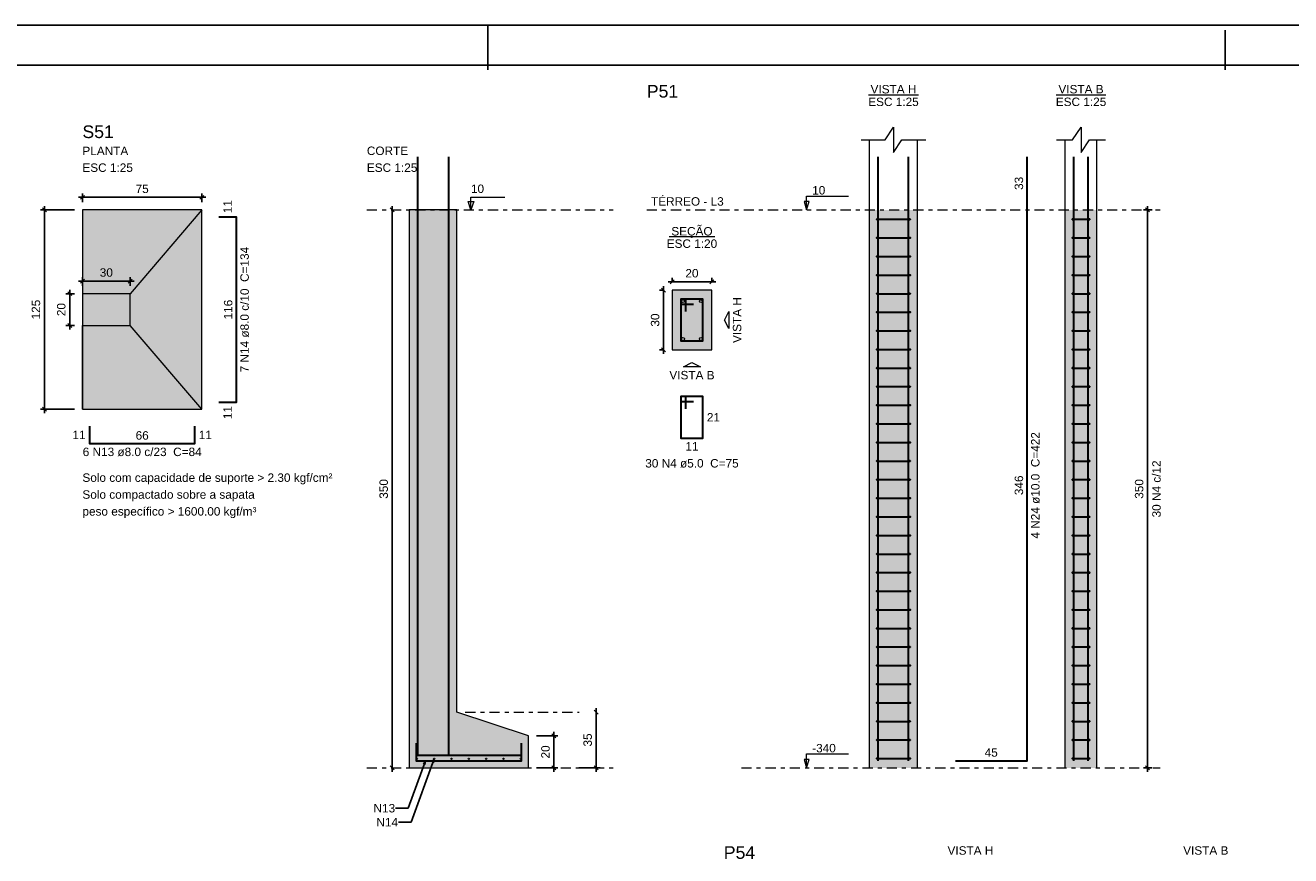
# Model space of a CAD drawing. Header units: millimetres. Extents: x 0 to 119, y 0 to 84.
# Tile 15 of 16: x 70 to 102, y 63 to 84. Entities that reach past the tile are written whole.
import ezdxf

# ---------------------------------------------------------------- set-up
doc = ezdxf.new("R2010")
doc.units = ezdxf.units.MM
doc.header["$MEASUREMENT"] = 0
doc.linetypes.add('DASHDOT', pattern=[2.54, 1.27, -0.635, 0, -0.635])
doc.linetypes.add('NULL', pattern=[0])
doc.layers.get('0').update_dxf_attribs({"lineweight": 18})
for name, color, linetype, lineweight in [('Descrição da armadura', 7, 'Continuous', 0), ('DT-Armadura', 2, 'Continuous', 30), ('DT-Barras na forma', 2, 'Continuous', 30), ('DT-Barras no corte', 5, 'Continuous', 5), ('DT-Barras rebatidas', 2, 'Continuous', 30), ('DT-Cotas', 9, 'Continuous', 5), ('DT-Estribos na forma', 2, 'Continuous', 30), ('DT-Forma', 5, 'Continuous', 5), ('DT-Hachura sapatas em corte', 43, 'Continuous', 5), ('DT-Hachura sapatas em planta', 43, 'Continuous', 5), ('DT-Hachura seção pilares', 254, 'Continuous', 5), ('DT-Hachura vista pilares', 254, 'Continuous', 5), ('DT-Pontilhado', 9, 'DASHDOT', 5), ('DT-Textos', 7, 'Continuous', 5), ('DT-Título', 3, 'Continuous', 20), ('Textos armaduras', 7, 'Continuous', 0)]:
    doc.layers.add(name, color=color, linetype=linetype, lineweight=lineweight)
doc.layers.add('SEDUC_MARF', color=1, linetype='Continuous')
doc.layers.add('SEDUC_MARGG', color=7, linetype='Continuous')
doc.styles.add('Arial', font='txt')
doc.dimstyles.get("Standard").update_dxf_attribs({"dimtxt": 0.18, "dimasz": 0.18, "dimexe": 0.18, "dimexo": 0.0625, "dimgap": 0.09, "dimtad": 0, "dimtih": 1, "dimtoh": 1, "dimdec": 4, "dimzin": 0, "dimdsep": 46, "dimtxsty": 'Standard', "dimcen": 0.09, "dimadec": 0, "dimazin": 0, "dimtfac": 1, "dimtdec": 4, "dimtofl": 0, "dimtmove": 0, "dimatfit": 3, "dimfxl": 1, "dimtolj": 1, "dimtzin": 0, "dimarcsym": 0})
doc.dimstyles.new('UM_20.000000', dxfattribs={"dimtxt": 0.18, "dimasz": 0.1, "dimexe": 0.1, "dimexo": 0.2, "dimgap": 0, "dimtad": 1, "dimtih": 1, "dimtoh": 1, "dimdec": 1, "dimlfac": 20, "dimzin": 0, "dimdsep": 46, "dimtxsty": 'Standard', "dimcen": 0.09, "dimdle": 0.1, "dimadec": 1, "dimazin": 2, "dimtfac": 1, "dimtdec": 4, "dimtofl": 0, "dimtmove": 0, "dimatfit": 3, "dimfxl": 1, "dimtolj": 1, "dimarcsym": 0})
doc.dimstyles.new('UM_25.000000', dxfattribs={"dimtxt": 0.18, "dimasz": 0.1, "dimexe": 0.1, "dimexo": 0.2, "dimgap": 0, "dimtad": 1, "dimtih": 1, "dimtoh": 1, "dimdec": 1, "dimlfac": 25, "dimzin": 0, "dimdsep": 46, "dimtxsty": 'Standard', "dimcen": 0.09, "dimdle": 0.1, "dimadec": 1, "dimazin": 2, "dimtfac": 1, "dimtdec": 4, "dimtofl": 0, "dimtmove": 0, "dimatfit": 3, "dimfxl": 1, "dimtolj": 1, "dimarcsym": 0})

# ---------------------------------------------------------------- blocks, each defined once
blk = doc.blocks.new('_Oblique')
at = {"color": 0, "linetype": 'ByBlock', "lineweight": -2}
blk.add_line((-0.5, -0.5), (0.5, 0.5), dxfattribs=at)
blk = doc.blocks.new('*D28')
at = {"layer": 'Defpoints', "color": 0}
for p in [(86.519324, 77.453308), (86.307524, 75.953308), (86.519324, 75.953308)]:
    blk.add_point(p, dxfattribs=at)
at = {"layer": 'DT-Cotas', "color": 0, "lineweight": -2}
for p, q in [((86.307524, 77.553308), (86.307524, 75.853308)), ((86.319324, 77.453308), (86.207524, 77.453308)), ((86.319324, 75.953308), (86.207524, 75.953308))]:
    blk.add_line(p, q, dxfattribs=at)
at = {"layer": 'DT-Cotas', "color": 0, "lineweight": -2, "xscale": 0.1, "yscale": 0.1, "zscale": 0.1}
for p, rotation in [((86.307524, 77.453308), 90), ((86.307524, 75.953308), 270)]:
    blk.add_blockref('_Oblique', p, dxfattribs=dict(at, rotation=rotation))
at = {"layer": 'DT-Cotas', "color": 7, "insert": (86.095724, 76.703308), "char_height": 0.2118, "attachment_point": 5, "rotation": 90, "style": 'Arial'}
blk.add_mtext('\\A1;30', dxfattribs=at)
blk = doc.blocks.new('*D29')
at = {"layer": 'Defpoints', "color": 0}
for p in [(87.519324, 77.665108), (86.519324, 77.453308), (87.519324, 77.453308)]:
    blk.add_point(p, dxfattribs=at)
at = {"layer": 'DT-Cotas', "color": 0, "lineweight": -2}
for p, q in [((86.419324, 77.665108), (87.619324, 77.665108)), ((86.519324, 77.653308), (86.519324, 77.765108)), ((87.519324, 77.653308), (87.519324, 77.765108))]:
    blk.add_line(p, q, dxfattribs=at)
at = {"layer": 'DT-Cotas', "color": 0, "lineweight": -2, "xscale": 0.1, "yscale": 0.1, "zscale": 0.1, "rotation": 180}
blk.add_blockref('_Oblique', (86.519324, 77.665108), dxfattribs=at)
at = {"layer": 'DT-Cotas', "color": 0, "lineweight": -2, "xscale": 0.1, "yscale": 0.1, "zscale": 0.1}
blk.add_blockref('_Oblique', (87.519324, 77.665108), dxfattribs=at)
at = {"layer": 'DT-Cotas', "color": 7, "insert": (87.019324, 77.876908), "char_height": 0.2118, "attachment_point": 5, "rotation": 0.0057296, "style": 'Arial'}
blk.add_mtext('\\A1;20', dxfattribs=at)
blk = doc.blocks.new('*D30')
at = {"layer": 'Defpoints', "color": 0}
for p in [(98.453335, 79.465408), (98.771035, 79.465408), (98.771035, 65.465408)]:
    blk.add_point(p, dxfattribs=at)
at = {"layer": 'DT-Cotas', "color": 0, "lineweight": -2}
for p, q in [((98.571035, 79.465408), (98.353335, 79.465408)), ((98.453335, 65.365408), (98.453335, 79.565408)), ((98.571035, 65.465408), (98.353335, 65.465408))]:
    blk.add_line(p, q, dxfattribs=at)
at = {"layer": 'DT-Cotas', "color": 0, "lineweight": -2, "xscale": 0.1, "yscale": 0.1, "zscale": 0.1}
for p, rotation in [((98.453335, 79.465408), 90), ((98.453335, 65.465408), 270)]:
    blk.add_blockref('_Oblique', p, dxfattribs=dict(at, rotation=rotation))
at = {"layer": 'DT-Cotas', "color": 7, "insert": (98.241535, 72.465408), "char_height": 0.2118, "attachment_point": 5, "rotation": 90, "style": 'Arial'}
blk.add_mtext('\\A1;350', dxfattribs=at)
blk = doc.blocks.new('*D31')
at = {"layer": 'Defpoints', "color": 0}
for p in [(71.723557, 79.465408), (70.770457, 74.465408), (71.723557, 74.465408)]:
    blk.add_point(p, dxfattribs=at)
at = {"layer": 'DT-Cotas', "color": 0, "lineweight": -2}
for p, q in [((71.523557, 79.465408), (70.670457, 79.465408)), ((70.770457, 79.565408), (70.770457, 74.365408)), ((71.523557, 74.465408), (70.670457, 74.465408))]:
    blk.add_line(p, q, dxfattribs=at)
at = {"layer": 'DT-Cotas', "color": 0, "lineweight": -2, "xscale": 0.1, "yscale": 0.1, "zscale": 0.1}
for p, rotation in [((70.770457, 79.465408), 90), ((70.770457, 74.465408), 270)]:
    blk.add_blockref('_Oblique', p, dxfattribs=dict(at, rotation=rotation))
at = {"layer": 'DT-Cotas', "color": 7, "insert": (70.558657, 76.965408), "char_height": 0.2118, "attachment_point": 5, "rotation": 90, "style": 'Arial'}
blk.add_mtext('\\A1;125', dxfattribs=at)
blk = doc.blocks.new('*D32')
at = {"layer": 'Defpoints', "color": 0}
for p in [(74.723557, 79.783108), (71.723557, 79.465408), (74.723557, 79.465408)]:
    blk.add_point(p, dxfattribs=at)
at = {"layer": 'DT-Cotas', "color": 0, "lineweight": -2}
for p, q in [((71.623557, 79.783108), (74.823557, 79.783108)), ((71.723557, 79.665408), (71.723557, 79.883108)), ((74.723557, 79.665408), (74.723557, 79.883108))]:
    blk.add_line(p, q, dxfattribs=at)
at = {"layer": 'DT-Cotas', "color": 0, "lineweight": -2, "xscale": 0.1, "yscale": 0.1, "zscale": 0.1, "rotation": 180}
blk.add_blockref('_Oblique', (71.723557, 79.783108), dxfattribs=at)
at = {"layer": 'DT-Cotas', "color": 0, "lineweight": -2, "xscale": 0.1, "yscale": 0.1, "zscale": 0.1}
blk.add_blockref('_Oblique', (74.723557, 79.783108), dxfattribs=at)
at = {"layer": 'DT-Cotas', "color": 7, "insert": (73.223557, 79.994908), "char_height": 0.2118, "attachment_point": 5, "rotation": 0.0057296, "style": 'Arial'}
blk.add_mtext('\\A1;75', dxfattribs=at)
blk = doc.blocks.new('*D33')
at = {"layer": 'Defpoints', "color": 0}
for p in [(71.723557, 77.365408), (71.405857, 76.565408), (71.723557, 76.565408)]:
    blk.add_point(p, dxfattribs=at)
at = {"layer": 'DT-Cotas', "color": 0, "lineweight": -2}
for p, q in [((71.523557, 77.365408), (71.305857, 77.365408)), ((71.405857, 77.465408), (71.405857, 76.465408)), ((71.523557, 76.565408), (71.305857, 76.565408))]:
    blk.add_line(p, q, dxfattribs=at)
at = {"layer": 'DT-Cotas', "color": 0, "lineweight": -2, "xscale": 0.1, "yscale": 0.1, "zscale": 0.1}
for p, rotation in [((71.405857, 77.365408), 90), ((71.405857, 76.565408), 270)]:
    blk.add_blockref('_Oblique', p, dxfattribs=dict(at, rotation=rotation))
at = {"layer": 'DT-Cotas', "color": 7, "insert": (71.194057, 76.965408), "char_height": 0.2118, "attachment_point": 5, "rotation": 90, "style": 'Arial'}
blk.add_mtext('\\A1;20', dxfattribs=at)
blk = doc.blocks.new('*D34')
at = {"layer": 'Defpoints', "color": 0}
for p in [(72.923557, 77.683108), (71.723557, 77.365408), (72.923557, 77.365408)]:
    blk.add_point(p, dxfattribs=at)
at = {"layer": 'DT-Cotas', "color": 0, "lineweight": -2}
for p, q in [((71.623557, 77.683108), (73.023557, 77.683108)), ((71.723557, 77.565408), (71.723557, 77.783108)), ((72.923557, 77.565408), (72.923557, 77.783108))]:
    blk.add_line(p, q, dxfattribs=at)
at = {"layer": 'DT-Cotas', "color": 0, "lineweight": -2, "xscale": 0.1, "yscale": 0.1, "zscale": 0.1, "rotation": 180}
blk.add_blockref('_Oblique', (71.723557, 77.683108), dxfattribs=at)
at = {"layer": 'DT-Cotas', "color": 0, "lineweight": -2, "xscale": 0.1, "yscale": 0.1, "zscale": 0.1}
blk.add_blockref('_Oblique', (72.923557, 77.683108), dxfattribs=at)
at = {"layer": 'DT-Cotas', "color": 7, "insert": (72.323557, 77.894908), "char_height": 0.2118, "attachment_point": 5, "rotation": 0.0057296, "style": 'Arial'}
blk.add_mtext('\\A1;30', dxfattribs=at)
blk = doc.blocks.new('*D35')
at = {"layer": 'Defpoints', "color": 0}
for p in [(79.496837, 79.465408), (79.496837, 65.465408), (79.496837, 65.465408)]:
    blk.add_point(p, dxfattribs=at)
at = {"layer": 'DT-Cotas', "color": 0, "lineweight": -2}
blk.add_line((79.496837, 79.565408), (79.496837, 65.365408), dxfattribs=at)
at = {"layer": 'DT-Cotas', "color": 0, "lineweight": -2, "xscale": 0.1, "yscale": 0.1, "zscale": 0.1}
for p, rotation in [((79.496837, 79.465408), 90), ((79.496837, 65.465408), 270)]:
    blk.add_blockref('_Oblique', p, dxfattribs=dict(at, rotation=rotation))
at = {"layer": 'DT-Cotas', "color": 7, "insert": (79.285037, 72.465408), "char_height": 0.2118, "attachment_point": 5, "rotation": 90, "style": 'Arial'}
blk.add_mtext('\\A1;350', dxfattribs=at)
blk = doc.blocks.new('*D36')
at = {"layer": 'Defpoints', "color": 0}
for p in [(82.920437, 66.265408), (82.920437, 65.465408), (83.555837, 65.465408)]:
    blk.add_point(p, dxfattribs=at)
at = {"layer": 'DT-Cotas', "color": 0, "lineweight": -2}
for p, q in [((83.555837, 66.365408), (83.555837, 65.365408)), ((83.120437, 66.265408), (83.655837, 66.265408)), ((83.120437, 65.465408), (83.655837, 65.465408))]:
    blk.add_line(p, q, dxfattribs=at)
at = {"layer": 'DT-Cotas', "color": 0, "lineweight": -2, "xscale": 0.1, "yscale": 0.1, "zscale": 0.1}
for p, rotation in [((83.555837, 66.265408), 90), ((83.555837, 65.465408), 270)]:
    blk.add_blockref('_Oblique', p, dxfattribs=dict(at, rotation=rotation))
at = {"layer": 'DT-Cotas', "color": 7, "insert": (83.344037, 65.865408), "char_height": 0.2118, "attachment_point": 5, "rotation": 90, "style": 'Arial'}
blk.add_mtext('\\A1;20', dxfattribs=at)
blk = doc.blocks.new('*D37')
at = {"layer": 'Defpoints', "color": 0}
for p in [(84.614837, 66.865408), (83.979437, 65.465408), (84.614837, 65.465408)]:
    blk.add_point(p, dxfattribs=at)
at = {"layer": 'DT-Cotas', "color": 0, "lineweight": -2}
for p, q in [((84.614837, 66.965408), (84.614837, 65.365408)), ((84.179437, 65.465408), (84.714837, 65.465408))]:
    blk.add_line(p, q, dxfattribs=at)
at = {"layer": 'DT-Cotas', "color": 0, "lineweight": -2, "xscale": 0.1, "yscale": 0.1, "zscale": 0.1}
for p, rotation in [((84.614837, 66.865408), 89.99999999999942), ((84.614837, 65.465408), 269.9999999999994)]:
    blk.add_blockref('_Oblique', p, dxfattribs=dict(at, rotation=rotation))
at = {"layer": 'DT-Cotas', "color": 7, "insert": (84.403037, 66.165408), "char_height": 0.2118, "attachment_point": 5, "rotation": 90, "style": 'Arial'}
blk.add_mtext('\\A1;35', dxfattribs=at)

msp = doc.modelspace()

# ---------------------------------------------------------------- hatches: boundary and pattern name
at = {"layer": 'DT-Hachura sapatas em corte', "linetype": 'Continuous'}
msp.add_hatch(color=43, dxfattribs=at).paths.add_polyline_path([(79.9204, 66.8654), (79.9204, 66.8654), (79.9204, 66.2654), (79.9204, 65.4654), (82.9204, 65.4654), (82.9204, 66.2654), (81.1204, 66.8654), (81.1204, 66.8654), (81.1204, 79.4654), (79.9204, 79.4654), (79.9204, 66.8654)])
at = {"layer": 'DT-Hachura sapatas em planta', "linetype": 'Continuous'}
msp.add_hatch(color=43, dxfattribs=at).paths.add_polyline_path([(71.7236, 74.4654), (74.7236, 74.4654), (74.7236, 79.4654), (71.7236, 79.4654), (71.7236, 74.4654)])
at = {"layer": 'DT-Hachura seção pilares', "linetype": 'Continuous'}
msp.add_hatch(color=254, dxfattribs=at).paths.add_polyline_path([(86.5193, 75.9533), (86.5193, 75.9533), (87.5193, 75.9533), (87.5193, 77.4533), (86.5193, 77.4533), (86.5193, 75.9533)])
at = {"layer": 'DT-Hachura vista pilares', "linetype": 'Continuous'}
for points in [[(91.4763, 65.4654), (91.4763, 79.4654), (92.6763, 79.4654), (92.6763, 65.4654), (91.4763, 65.4654)], [(96.3825, 65.4654), (96.3825, 79.4654), (97.1825, 79.4654), (97.1825, 65.4654), (96.3825, 65.4654)]]:
    msp.add_hatch(color=254, dxfattribs=at).paths.add_polyline_path(points)

# ---------------------------------------------------------------- linework, layer by layer
at = {"layer": 'DT-Armadura'}
for points in [[(80.1304, 80.7997), (80.1304, 65.7804), (81.9304, 65.7804)], [(80.9104, 80.7997), (80.9104, 65.7804), (82.7104, 65.7804)], [(75.1472, 74.6454), (75.5872, 74.6454), (75.5872, 79.2854), (75.1472, 79.2854)], [(71.9036, 74.0418), (71.9036, 73.6018), (74.5436, 73.6018), (74.5436, 74.0418)], [(80.1004, 66.0854), (80.1004, 65.6454), (82.7404, 65.6454), (82.7404, 66.0854)]]:
    msp.add_lwpolyline(points, dxfattribs=at)
at = {"layer": 'DT-Barras na forma'}
for points in [[(91.6963, 65.6454), (91.6963, 79.4654), (91.6963, 80.7997)], [(92.4563, 65.6454), (92.4563, 79.4654), (92.4563, 80.7997)], [(96.6025, 65.6454), (96.6025, 79.4654), (96.6025, 80.7997)], [(96.9625, 65.6454), (96.9625, 79.4654), (96.9625, 80.7997)], [(86.8693, 76.9158), (86.8693, 77.2283), (86.7443, 77.2283), (86.7443, 76.1783), (87.2943, 76.1783), (87.2943, 77.2283), (86.7443, 77.2283), (86.7443, 77.1033), (87.0568, 77.1033)]]:
    msp.add_lwpolyline(points, dxfattribs=at)
at = {"layer": 'DT-Barras no corte'}
for centre, radius in [((86.7943, 77.1783), 0.0375), ((87.2443, 77.1783), 0.0375), ((86.7943, 76.2283), 0.0375), ((87.2443, 76.2283), 0.0375), ((80.1164, 65.6934), 0.016), ((80.5511, 65.6934), 0.016), ((80.9858, 65.6934), 0.016), ((81.4204, 65.6934), 0.016), ((81.8551, 65.6934), 0.016), ((82.2898, 65.6934), 0.016), ((82.7244, 65.6934), 0.016)]:
    msp.add_circle(centre, radius, dxfattribs=at)
at = {"layer": 'DT-Barras rebatidas'}
for points in [[(93.6294, 65.6454), (95.4294, 65.6454), (95.4294, 79.4654), (95.4294, 80.7997)], [(86.8693, 74.4759), (86.8693, 74.7884), (86.7443, 74.7884), (86.7443, 73.7384), (87.2943, 73.7384), (87.2943, 74.7884), (86.7443, 74.7884), (86.7443, 74.6634), (87.0568, 74.6634)]]:
    msp.add_lwpolyline(points, dxfattribs=at)
at = {"layer": 'DT-Estribos na forma'}
for p, q in [((91.6663, 79.2321), (92.4863, 79.2321)), ((96.5725, 79.2321), (96.9925, 79.2321)), ((91.6663, 78.7654), (92.4863, 78.7654)), ((96.5725, 78.7654), (96.9925, 78.7654)), ((91.6663, 78.2987), (92.4863, 78.2987)), ((96.5725, 78.2987), (96.9925, 78.2987)), ((91.6663, 77.8321), (92.4863, 77.8321)), ((96.5725, 77.8321), (96.9925, 77.8321)), ((91.6663, 77.3654), (92.4863, 77.3654)), ((96.5725, 77.3654), (96.9925, 77.3654)), ((91.6663, 76.8987), (92.4863, 76.8987)), ((96.5725, 76.8987), (96.9925, 76.8987)), ((91.6663, 76.4321), (92.4863, 76.4321)), ((96.5725, 76.4321), (96.9925, 76.4321)), ((91.6663, 75.9654), (92.4863, 75.9654)), ((96.5725, 75.9654), (96.9925, 75.9654)), ((91.6663, 75.4987), (92.4863, 75.4987)), ((96.5725, 75.4987), (96.9925, 75.4987)), ((91.6663, 75.0321), (92.4863, 75.0321)), ((96.5725, 75.0321), (96.9925, 75.0321)), ((91.6663, 74.5654), (92.4863, 74.5654)), ((96.5725, 74.5654), (96.9925, 74.5654)), ((91.6663, 74.0987), (92.4863, 74.0987)), ((96.5725, 74.0987), (96.9925, 74.0987)), ((91.6663, 73.6321), (92.4863, 73.6321)), ((96.5725, 73.6321), (96.9925, 73.6321)), ((91.6663, 73.1654), (92.4863, 73.1654)), ((96.5725, 73.1654), (96.9925, 73.1654)), ((91.6663, 72.6987), (92.4863, 72.6987)), ((96.5725, 72.6987), (96.9925, 72.6987)), ((91.6663, 72.2321), (92.4863, 72.2321)), ((96.5725, 72.2321), (96.9925, 72.2321)), ((91.6663, 71.7654), (92.4863, 71.7654)), ((96.5725, 71.7654), (96.9925, 71.7654)), ((91.6663, 71.2987), (92.4863, 71.2987)), ((96.5725, 71.2987), (96.9925, 71.2987)), ((91.6663, 70.8321), (92.4863, 70.8321)), ((96.5725, 70.8321), (96.9925, 70.8321)), ((91.6663, 70.3654), (92.4863, 70.3654)), ((96.5725, 70.3654), (96.9925, 70.3654)), ((91.6663, 69.8987), (92.4863, 69.8987)), ((96.5725, 69.8987), (96.9925, 69.8987)), ((91.6663, 69.4321), (92.4863, 69.4321)), ((96.5725, 69.4321), (96.9925, 69.4321)), ((91.6663, 68.9654), (92.4863, 68.9654)), ((96.5725, 68.9654), (96.9925, 68.9654)), ((91.6663, 68.4987), (92.4863, 68.4987)), ((96.5725, 68.4987), (96.9925, 68.4987)), ((91.6663, 68.0321), (92.4863, 68.0321)), ((96.5725, 68.0321), (96.9925, 68.0321)), ((91.6663, 67.5654), (92.4863, 67.5654)), ((96.5725, 67.5654), (96.9925, 67.5654)), ((91.6663, 67.0987), (92.4863, 67.0987)), ((96.5725, 67.0987), (96.9925, 67.0987)), ((91.6663, 66.6321), (92.4863, 66.6321)), ((96.5725, 66.6321), (96.9925, 66.6321)), ((91.6663, 66.1654), (92.4863, 66.1654)), ((96.5725, 66.1654), (96.9925, 66.1654)), ((91.6663, 65.6987), (92.4863, 65.6987)), ((96.5725, 65.6987), (96.9925, 65.6987))]:
    msp.add_line(p, q, dxfattribs=at)
for centre in [(91.6663, 79.2321), (92.4863, 79.2321), (96.5725, 79.2321), (96.9925, 79.2321), (91.6663, 78.7654), (92.4863, 78.7654), (96.5725, 78.7654), (96.9925, 78.7654), (91.6663, 78.2987), (92.4863, 78.2987), (96.5725, 78.2987), (96.9925, 78.2987), (91.6663, 77.8321), (92.4863, 77.8321), (96.5725, 77.8321), (96.9925, 77.8321), (91.6663, 77.3654), (92.4863, 77.3654), (96.5725, 77.3654), (96.9925, 77.3654), (91.6663, 76.8987), (92.4863, 76.8987), (96.5725, 76.8987), (96.9925, 76.8987), (91.6663, 76.4321), (92.4863, 76.4321), (96.5725, 76.4321), (96.9925, 76.4321), (91.6663, 75.9654), (92.4863, 75.9654), (96.5725, 75.9654), (96.9925, 75.9654), (91.6663, 75.4987), (92.4863, 75.4987), (96.5725, 75.4987), (96.9925, 75.4987), (91.6663, 75.0321), (92.4863, 75.0321), (96.5725, 75.0321), (96.9925, 75.0321), (91.6663, 74.5654), (92.4863, 74.5654), (96.5725, 74.5654), (96.9925, 74.5654), (91.6663, 74.0987), (92.4863, 74.0987), (96.5725, 74.0987), (96.9925, 74.0987), (91.6663, 73.6321), (92.4863, 73.6321), (96.5725, 73.6321), (96.9925, 73.6321), (91.6663, 73.1654), (92.4863, 73.1654), (96.5725, 73.1654), (96.9925, 73.1654), (91.6663, 72.6987), (92.4863, 72.6987), (96.5725, 72.6987), (96.9925, 72.6987), (91.6663, 72.2321), (92.4863, 72.2321), (96.5725, 72.2321), (96.9925, 72.2321), (91.6663, 71.7654), (92.4863, 71.7654), (96.5725, 71.7654), (96.9925, 71.7654), (91.6663, 71.2987), (92.4863, 71.2987), (96.5725, 71.2987), (96.9925, 71.2987), (91.6663, 70.8321), (92.4863, 70.8321), (96.5725, 70.8321), (96.9925, 70.8321), (91.6663, 70.3654), (92.4863, 70.3654), (96.5725, 70.3654), (96.9925, 70.3654), (91.6663, 69.8987), (92.4863, 69.8987), (96.5725, 69.8987), (96.9925, 69.8987), (91.6663, 69.4321), (92.4863, 69.4321), (96.5725, 69.4321), (96.9925, 69.4321), (91.6663, 68.9654), (92.4863, 68.9654), (96.5725, 68.9654), (96.9925, 68.9654), (91.6663, 68.4987), (92.4863, 68.4987), (96.5725, 68.4987), (96.9925, 68.4987), (91.6663, 68.0321), (92.4863, 68.0321), (96.5725, 68.0321), (96.9925, 68.0321), (91.6663, 67.5654), (92.4863, 67.5654), (96.5725, 67.5654), (96.9925, 67.5654), (91.6663, 67.0987), (92.4863, 67.0987), (96.5725, 67.0987), (96.9925, 67.0987), (91.6663, 66.6321), (92.4863, 66.6321), (96.5725, 66.6321), (96.9925, 66.6321), (91.6663, 66.1654), (92.4863, 66.1654), (96.5725, 66.1654), (96.9925, 66.1654), (91.6663, 65.6987), (92.4863, 65.6987), (96.5725, 65.6987), (96.9925, 65.6987)]:
    msp.add_circle(centre, 0.01, dxfattribs=at)
at = {"layer": 'DT-Forma'}
for p, q in [((91.4763, 79.4654), (91.4763, 81.2233)), ((92.6763, 79.4654), (92.6763, 81.2233)), ((96.3825, 79.4654), (96.3825, 81.2233)), ((97.1825, 79.4654), (97.1825, 81.2233)), ((71.7236, 79.4654), (71.7236, 77.3654)), ((74.7236, 79.4654), (72.9236, 77.3654)), ((91.4763, 65.4654), (91.4763, 79.4654)), ((92.6763, 65.4654), (92.6763, 79.4654)), ((96.3825, 65.4654), (96.3825, 79.4654)), ((97.1825, 65.4654), (97.1825, 79.4654)), ((71.7236, 74.4654), (71.7236, 76.5654)), ((71.7236, 74.4654), (71.7236, 76.5654)), ((74.7236, 74.4654), (72.9236, 76.5654))]:
    msp.add_line(p, q, dxfattribs=at)
for points in [[(91.2645, 81.2233), (91.8645, 81.2233), (92.0763, 81.541), (92.0763, 80.9056), (92.2881, 81.2233), (92.8881, 81.2233)], [(96.1707, 81.2233), (96.5707, 81.2233), (96.7825, 81.541), (96.7825, 80.9056), (96.9943, 81.2233), (97.3943, 81.2233)]]:
    msp.add_lwpolyline(points, dxfattribs=at)
for points in [[(71.7236, 74.4654), (74.7236, 74.4654), (74.7236, 79.4654), (71.7236, 79.4654), (71.7236, 74.4654)], [(79.9204, 66.8654), (79.9204, 66.8654), (79.9204, 66.2654), (79.9204, 65.4654), (82.9204, 65.4654), (82.9204, 66.2654), (81.1204, 66.8654), (81.1204, 66.8654), (81.1204, 79.4654), (79.9204, 79.4654), (79.9204, 66.8654)], [(71.7236, 76.5654), (72.9236, 76.5654), (72.9236, 77.3654), (71.7236, 77.3654), (71.7236, 76.5654)], [(86.5193, 75.9533), (87.5193, 75.9533), (87.5193, 77.4533), (86.5193, 77.4533), (86.5193, 75.9533)]]:
    msp.add_lwpolyline(points, close=True, dxfattribs=at)
at = {"layer": 'DT-Pontilhado', "ltscale": 0.2}
for p, q in [((78.8614, 79.4654), (85.0384, 79.4654)), ((85.8856, 79.4654), (98.771, 79.4654)), ((81.3322, 66.8654), (84.1912, 66.8654)), ((78.8614, 65.4654), (85.0384, 65.4654)), ((88.2606, 65.4654), (98.771, 65.4654))]:
    msp.add_line(p, q, dxfattribs=at)
at = {"layer": 'DT-Textos'}
for p, q in [((91.4465, 82.3564), (92.7062, 82.3564)), ((96.1609, 82.3564), (97.4042, 82.3564)), ((86.4471, 78.7982), (87.5915, 78.7982))]:
    msp.add_line(p, q, dxfattribs=at)
for points in [[(81.4734, 79.4654), (81.4734, 79.7831), (82.3206, 79.7831)], [(89.8968, 79.4654), (89.9604, 79.6772), (89.8333, 79.6772), (89.8968, 79.4654), (89.8968, 79.8154), (90.9468, 79.8154)], [(89.8968, 65.4654), (89.9604, 65.6772), (89.8333, 65.6772), (89.8968, 65.4654), (89.8968, 65.8154), (90.9468, 65.8154)]]:
    msp.add_lwpolyline(points, dxfattribs=at)
for points in [[(81.544, 79.6772), (81.4734, 79.4654), (81.4028, 79.6772), (81.544, 79.6772)], [(87.9429, 76.7033), (87.9429, 76.4915), (87.837, 76.7033), (87.9429, 76.9151), (87.9429, 76.7033)], [(87.0193, 75.5297), (86.8075, 75.5297), (87.0193, 75.6356), (87.2311, 75.5297), (87.0193, 75.5297)]]:
    msp.add_lwpolyline(points, close=True, dxfattribs=at)
at = {"layer": 'SEDUC_MARF'}
for p, q in [((81.9015, 84.1), (81.9015, 82.9804)), ((100.4015, 83.9804), (100.4015, 82.9804))]:
    msp.add_line(p, q, dxfattribs=at)
msp.add_lwpolyline([(118.9, 84.1), (0, 84.1), (0, 0), (118.9, 0)], close=True, dxfattribs=at)
at = {"layer": 'SEDUC_MARGG'}
msp.add_lwpolyline([(2.5, 1), (117.9, 1), (117.9, 83.1), (2.5, 83.1), (2.5, 1)], dxfattribs=at)

# ---------------------------------------------------------------- texts
at = {"layer": 'Descrição da armadura', "linetype": 'NULL', "char_height": 0.2118, "attachment_point": 8, "rotation": 90.00021, "line_spacing_factor": 0.9, "style": 'Arial'}
for s, insert, width in [('7 N14 ø8.0 c/10  C=134', (75.9049, 76.965), 6.174395), ('4 N24 ø10.0  C=422', (95.7469, 72.555), 5.239541), ('30 N4 c/12', (98.785, 72.4654), 2.845127)]:
    msp.add_mtext(s, dxfattribs=dict(at, insert=insert, width=width))
at = {"layer": 'Descrição da armadura', "linetype": 'NULL', "char_height": 0.2118, "line_spacing_factor": 0.9, "style": 'Arial'}
for s, insert, width, attachment_point in [('6 N13 ø8.0 c/23  C=84', (73.2238, 73.2839), 5.851826, 8), ('30 N4 ø5.0  C=75', (87.0198, 72.9969), 4.594404, 8), ('N13', (79.5714, 64.4512), 1.103994, 6), ('N14', (79.6439, 64.1012), 1.103994, 6)]:
    msp.add_mtext(s, dxfattribs=dict(at, insert=insert, width=width, attachment_point=attachment_point))
at = {"layer": 'DT-Textos', "linetype": 'NULL', "char_height": 0.2118, "line_spacing_factor": 0.798, "style": 'Arial'}
for s, insert, width, attachment_point in [('VISTA H', (92.0768, 82.3879), 2.255996, 8), ('VISTA B', (96.7828, 82.3879), 2.223994, 8), ('ESC 1:25', (92.0768, 82.0709), 2.482559, 8), ('ESC 1:25', (96.7828, 82.0709), 2.482559, 8), ('PLANTA', (71.7238, 80.8419), 2.256279, 7), ('CORTE', (78.8618, 80.8419), 2.03, 7), ('ESC 1:25', (71.7238, 80.4189), 2.482559, 7), ('ESC 1:25', (78.8618, 80.4189), 2.482559, 7), ('10', (81.4738, 79.8889), 0.645137, 7), ('10', (90.0368, 79.8509), 0.645137, 7), ('TÉRREO - L3', (85.9918, 79.5709), 3.577422, 7), ('SEÇÃO', (87.0198, 78.76), 2.030566, 8), ('ESC 1:20', (87.0198, 78.5119), 2.482559, 8), ('VISTA B', (87.0198, 75.2119), 2.223994, 8), ('Solo com capacidade de suporte > 2.30 kgf/cm²', (71.7238, 72.579), 12.299795, 7), ('Solo compactado sobre a sapata', (71.7238, 72.155), 8.479951, 7), ('peso específico > 1600.00 kgf/m³', (71.7238, 71.732), 8.560098, 7), ('-340', (90.0368, 65.8509), 1.16085, 7), ('VISTA H', (94.0078, 63.2832), 2.255996, 8), ('VISTA B', (99.9138, 63.2832), 2.223994, 8)]:
    msp.add_mtext(s, dxfattribs=dict(at, insert=insert, width=width, attachment_point=attachment_point))
at = {"layer": 'DT-Textos', "linetype": 'NULL', "insert": (88.2609, 76.703), "char_height": 0.2118, "width": 2.255996, "attachment_point": 8, "rotation": 90.00021, "line_spacing_factor": 0.798, "style": 'Arial'}
msp.add_mtext('VISTA H', dxfattribs=at)
at = {"layer": 'DT-Título', "linetype": 'NULL', "char_height": 0.3177, "width": 1.565781, "attachment_point": 7, "line_spacing_factor": 0.798, "style": 'Arial'}
for s, insert in [('P51', (85.8858, 82.2818)), ('S51', (71.7238, 81.2658)), ('P54', (87.8168, 63.1771))]:
    msp.add_mtext(s, dxfattribs=dict(at, insert=insert))
at = {"layer": 'Textos armaduras', "linetype": 'NULL', "char_height": 0.2118, "rotation": 90.00021, "line_spacing_factor": 0.9, "style": 'Arial'}
for s, insert, width, attachment_point in [('33', (95.3321, 80.1326), 1.045137, 8), ('11', (75.4731, 79.3854), 1.045137, 7), ('116', (75.4899, 76.9654), 1.367705, 8), ('11', (75.2613, 74.5454), 1.045137, 3), ('346', (95.3321, 72.5554), 1.367705, 8)]:
    msp.add_mtext(s, dxfattribs=dict(at, insert=insert, width=width, attachment_point=attachment_point))
at = {"layer": 'Textos armaduras', "linetype": 'NULL', "char_height": 0.2118, "width": 1.045137, "line_spacing_factor": 0.9, "style": 'Arial'}
for s, insert, attachment_point in [('21', (87.3943, 74.3693), 1), ('11', (71.8036, 73.7159), 9), ('66', (73.2236, 73.6991), 8), ('11', (74.6436, 73.9277), 1), ('11', (87.0193, 73.6411), 2), ('45', (94.5294, 65.7427), 8)]:
    msp.add_mtext(s, dxfattribs=dict(at, insert=insert, attachment_point=attachment_point))

# ---------------------------------------------------------------- dimensions: what is measured, and where the dimension line sits
at = {"layer": 'DT-Cotas'}
for base, p1, p2, dimstyle, override, picture, middle in [((74.7236, 79.7831), (71.7236, 79.4654), (74.7236, 79.4654), 'UM_25.000000', {"dimtxt": 0.2118, "dimasz": 0.1, "dimexe": 0.1, "dimexo": 0.2, "dimtad": 1, "dimtih": 0, "dimtoh": 0, "dimdec": 1, "dimlfac": 25, "dimzin": 8, "dimtxsty": 'Arial', "dimblk": 'Oblique', "dimblk1": 'Oblique', "dimblk2": 'Oblique', "dimsah": 1, "dimdle": 0.1, "dimse1": 0, "dimse2": 0, "dimclrt": 7, "dimadec": 1, "dimazin": 3, "dimtmove": 2, "dimldrblk": 'Oblique'}, '*D32', (73.2236, 79.9949)), ((72.9236, 77.6831), (71.7236, 77.3654), (72.9236, 77.3654), 'UM_25.000000', {"dimtxt": 0.2118, "dimasz": 0.1, "dimexe": 0.1, "dimexo": 0.2, "dimtad": 1, "dimtih": 0, "dimtoh": 0, "dimdec": 1, "dimlfac": 25, "dimzin": 8, "dimtxsty": 'Arial', "dimblk": 'Oblique', "dimblk1": 'Oblique', "dimblk2": 'Oblique', "dimsah": 1, "dimdle": 0.1, "dimse1": 0, "dimse2": 0, "dimclrt": 7, "dimadec": 1, "dimazin": 3, "dimtmove": 2, "dimldrblk": 'Oblique'}, '*D34', (72.3236, 77.8949)), ((87.5193, 77.6651), (86.5193, 77.4533), (87.5193, 77.4533), 'UM_20.000000', {"dimtxt": 0.2118, "dimasz": 0.1, "dimexe": 0.1, "dimexo": 0.2, "dimtad": 1, "dimtih": 0, "dimtoh": 0, "dimdec": 1, "dimlfac": 20, "dimzin": 8, "dimtxsty": 'Arial', "dimblk": 'Oblique', "dimblk1": 'Oblique', "dimblk2": 'Oblique', "dimsah": 1, "dimdle": 0.1, "dimse1": 0, "dimse2": 0, "dimclrt": 7, "dimadec": 1, "dimazin": 3, "dimtmove": 2, "dimldrblk": 'Oblique'}, '*D29', (87.0193, 77.8769))]:
    dim = msp.add_linear_dim(base=base, p1=p1, p2=p2, dimstyle=dimstyle, override=override, dxfattribs=at)
    dim.commit()
    dim.dimension.update_dxf_attribs({"geometry": picture, "text_midpoint": middle, "dimtype": 160, "text_rotation": 0.00573})
for base, p1, p2, dimstyle, override, picture, middle in [((70.7705, 74.4654), (71.7236, 79.4654), (71.7236, 74.4654), 'UM_25.000000', {"dimtxt": 0.2118, "dimasz": 0.1, "dimexe": 0.1, "dimexo": 0.2, "dimtad": 1, "dimtih": 0, "dimtoh": 0, "dimdec": 1, "dimlfac": 25, "dimzin": 8, "dimtxsty": 'Arial', "dimblk": 'Oblique', "dimblk1": 'Oblique', "dimblk2": 'Oblique', "dimsah": 1, "dimdle": 0.1, "dimse1": 0, "dimse2": 0, "dimclrt": 7, "dimadec": 1, "dimazin": 3, "dimtmove": 2, "dimldrblk": 'Oblique'}, '*D31', (70.5587, 76.9654)), ((79.4968, 65.4654), (79.4968, 79.4654), (79.4968, 65.4654), 'UM_25.000000', {"dimtxt": 0.2118, "dimasz": 0.1, "dimexe": 0.1, "dimexo": 0.2, "dimtad": 1, "dimtih": 0, "dimtoh": 0, "dimdec": 1, "dimlfac": 25, "dimzin": 8, "dimtxsty": 'Arial', "dimblk": 'Oblique', "dimblk1": 'Oblique', "dimblk2": 'Oblique', "dimsah": 1, "dimdle": 0.1, "dimse1": 1, "dimse2": 1, "dimclrt": 7, "dimadec": 1, "dimazin": 3, "dimtmove": 2, "dimldrblk": 'Oblique'}, '*D35', (79.285, 72.4654)), ((98.4533, 79.4654), (98.771, 65.4654), (98.771, 79.4654), 'UM_25.000000', {"dimtxt": 0.2118, "dimasz": 0.1, "dimexe": 0.1, "dimexo": 0.2, "dimtad": 1, "dimtih": 0, "dimtoh": 0, "dimdec": 1, "dimlfac": 25, "dimzin": 8, "dimtxsty": 'Arial', "dimblk": 'Oblique', "dimblk1": 'Oblique', "dimblk2": 'Oblique', "dimsah": 1, "dimdle": 0.1, "dimse1": 0, "dimse2": 0, "dimclrt": 7, "dimadec": 1, "dimazin": 3, "dimtmove": 2, "dimldrblk": 'Oblique'}, '*D30', (98.2415, 72.4654)), ((86.3075, 75.9533), (86.5193, 77.4533), (86.5193, 75.9533), 'UM_20.000000', {"dimtxt": 0.2118, "dimasz": 0.1, "dimexe": 0.1, "dimexo": 0.2, "dimtad": 1, "dimtih": 0, "dimtoh": 0, "dimdec": 1, "dimlfac": 20, "dimzin": 8, "dimtxsty": 'Arial', "dimblk": 'Oblique', "dimblk1": 'Oblique', "dimblk2": 'Oblique', "dimsah": 1, "dimdle": 0.1, "dimse1": 0, "dimse2": 0, "dimclrt": 7, "dimadec": 1, "dimazin": 3, "dimtmove": 2, "dimldrblk": 'Oblique'}, '*D28', (86.0957, 76.7033)), ((71.4059, 76.5654), (71.7236, 77.3654), (71.7236, 76.5654), 'UM_25.000000', {"dimtxt": 0.2118, "dimasz": 0.1, "dimexe": 0.1, "dimexo": 0.2, "dimtad": 1, "dimtih": 0, "dimtoh": 0, "dimdec": 1, "dimlfac": 25, "dimzin": 8, "dimtxsty": 'Arial', "dimblk": 'Oblique', "dimblk1": 'Oblique', "dimblk2": 'Oblique', "dimsah": 1, "dimdle": 0.1, "dimse1": 0, "dimse2": 0, "dimclrt": 7, "dimadec": 1, "dimazin": 3, "dimtmove": 2, "dimldrblk": 'Oblique'}, '*D33', (71.1941, 76.9654)), ((84.6148, 65.4654), (84.6148, 66.8654), (83.9794, 65.4654), 'UM_25.000000', {"dimtxt": 0.2118, "dimasz": 0.1, "dimexe": 0.1, "dimexo": 0.2, "dimtad": 1, "dimtih": 0, "dimtoh": 0, "dimdec": 1, "dimlfac": 25, "dimzin": 8, "dimtxsty": 'Arial', "dimblk": 'Oblique', "dimblk1": 'Oblique', "dimblk2": 'Oblique', "dimsah": 1, "dimdle": 0.1, "dimse1": 1, "dimse2": 0, "dimclrt": 7, "dimadec": 1, "dimazin": 3, "dimtmove": 2, "dimldrblk": 'Oblique'}, '*D37', (84.403, 66.1654)), ((83.5558, 65.4654), (82.9204, 66.2654), (82.9204, 65.4654), 'UM_25.000000', {"dimtxt": 0.2118, "dimasz": 0.1, "dimexe": 0.1, "dimexo": 0.2, "dimtad": 1, "dimtih": 0, "dimtoh": 0, "dimdec": 1, "dimlfac": 25, "dimzin": 8, "dimtxsty": 'Arial', "dimblk": 'Oblique', "dimblk1": 'Oblique', "dimblk2": 'Oblique', "dimsah": 1, "dimdle": 0.1, "dimse1": 0, "dimse2": 0, "dimclrt": 7, "dimadec": 1, "dimazin": 3, "dimtmove": 2, "dimldrblk": 'Oblique'}, '*D36', (83.344, 65.8654))]:
    dim = msp.add_linear_dim(base=base, p1=p1, p2=p2, angle=90, dimstyle=dimstyle, override=override, dxfattribs=at)
    dim.commit()
    dim.dimension.update_dxf_attribs({"geometry": picture, "text_midpoint": middle, "dimtype": 160, "text_rotation": 90})

# ---------------------------------------------------------------- leaders
for points in [[(80.3338, 65.6454), (79.8991, 64.4512), (79.5814, 64.4512)], [(80.5511, 65.6934), (79.9716, 64.1012), (79.6539, 64.1012)]]:
    msp.add_leader(points, dimstyle='Standard', override={"dimasz": 0.1, "dimldrblk": 'Closed'}, dxfattribs=at)

doc.saveas('drawing.dxf')
